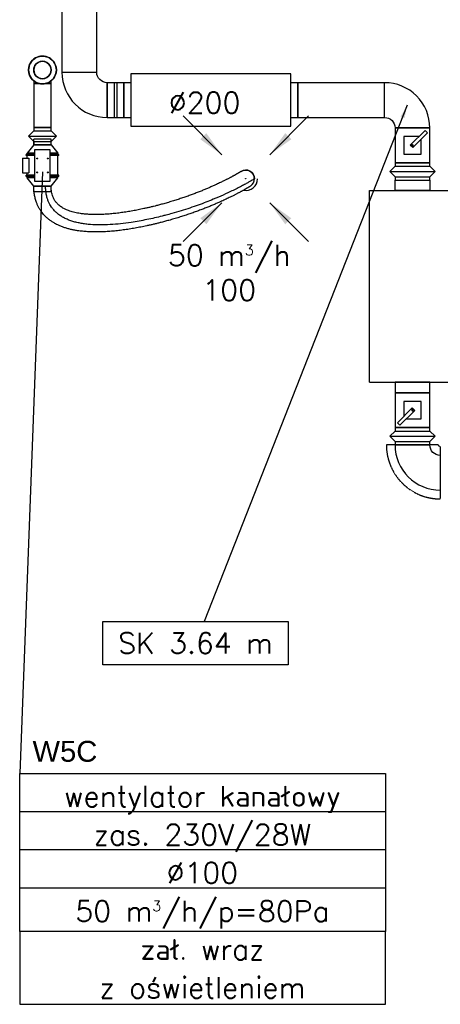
# Model space of a CAD drawing. Header units: millimetres. Extents: x 295542 to 440356, y 17772 to 133669.
# Tile 50 of 73: x 318439 to 320857, y 41625 to 47282. Entities that reach past the tile are written whole.
import ezdxf

# ---------------------------------------------------------------- set-up
doc = ezdxf.new("R2010")
doc.units = ezdxf.units.MM
doc.linetypes.add('Ciągłe', pattern=[0])
doc.linetypes.add('DASHED', pattern=[0.75, 0.5, -0.25])
for name, color, linetype in [('0_centrale', 130, 'Continuous'), ('0_opis_wentylacja', 110, 'Ciągłe'), ('FLUID-N5', 7, 'Continuous'), ('FLUID-N5-INS', 7, 'Continuous'), ('FLUID-W5', 7, 'Continuous'), ('FLUID-W5-120-DIM', 7, 'Continuous'), ('FLUID-W5-120-INF', 7, 'Continuous'), ('FLUID-W5C', 7, 'Continuous'), ('FLUID-W5C-120-ARRGR', 7, 'Continuous')]:
    doc.layers.add(name, color=color, linetype=linetype)
doc.styles.add('FDBES', font='simplex.shx')
doc.styles.get("Standard").update_dxf_attribs({"font": 'arial.ttf'})
doc.linetypes.add('ZIGZAG', pattern='A,0.0001,-0.2,[131,ltypeshp.shx,S=0.2,R=0,X=-0.2,Y=0],-0.4,[131,ltypeshp.shx,S=0.2,R=180,X=0.2,Y=0],-0.2', length=0.8001)
doc.dimstyles.new('FDBES', dxfattribs={"dimscale": 50, "dimtxt": 4, "dimasz": 2.5, "dimexe": 0.8, "dimexo": 2, "dimgap": 1, "dimtad": 1, "dimdsep": 46, "dimtxsty": 'FDBES', "dimcen": 2.5, "dimclrd": 4, "dimclre": 5, "dimadec": 0, "dimazin": 0, "dimtfac": 1, "dimtmove": 0, "dimatfit": 3, "dimfxl": 1, "dimarcsym": 0})

# ---------------------------------------------------------------- blocks, each defined once
blk = doc.blocks.new('*U308')
at = {"color": 0, "linetype": 'ByBlock', "lineweight": -2}
for p, q in [((65, 0, 50), (47.4, 0, 50)), ((47.4, 0, -50), (65, 0, -50))]:
    blk.add_line(p, q, dxfattribs=at)
at = {"color": 1, "linetype": 'Continuous', "lineweight": -2}
for p, q in [((65, 0, 50), (65, 0)), ((65, 0), (65, 0, -50))]:
    blk.add_line(p, q, dxfattribs=at)
at = {"color": 1, "linetype": 'Continuous', "lineweight": -2, "extrusion": (1.66533e-16, -1, -1.95983e-32)}
blk.add_ellipse((-15, 0), major_axis=(50, 0), ratio=1, start_param=0, end_param=3.141593, dxfattribs=at)
blk = doc.blocks.new('*U307')
at = {"color": 1, "linetype": 'Continuous', "lineweight": -2}
for p, q in [((-125, 0, -50), (-125, 0, 50)), ((125, 0, 50), (125, 0, -50))]:
    blk.add_line(p, q, dxfattribs=at)
at = {"color": 0, "linetype": 'ByBlock', "lineweight": -2}
for p, q in [((125, 0, -50), (-125, 0, -50)), ((-125, 0, 50), (125, 0, 50))]:
    blk.add_line(p, q, dxfattribs=at)
blk = doc.blocks.new('*U306')
at = {"color": 0, "linetype": 'ByBlock', "lineweight": -2}
for p, q in [((0, 80), (-30, 50)), ((30, 50), (0, 80)), ((-30, 50), (-50, 50)), ((-30, 0), (-30, 50)), ((30, 0), (30, 50)), ((50, 50), (30, 50)), ((50, 0), (50, 50)), ((-50, -50), (-30, -50)), ((-30, -50), (-30, 0)), ((-30, -50), (0, -80)), ((0, -80), (30, -50)), ((30, -50), (30, 0)), ((30, -50), (50, -50)), ((50, -50), (50, 0))]:
    blk.add_line(p, q, dxfattribs=at)
at = {"color": 1, "linetype": 'Continuous', "lineweight": -3}
for p, q in [((0, 0), (0, 80)), ((0, -80), (0, 0))]:
    blk.add_line(p, q, dxfattribs=at)
at = {"color": 1, "linetype": 'Continuous', "lineweight": -2}
for p, q in [((-50, 50), (-50, 0)), ((-50, 0), (-50, -50))]:
    blk.add_line(p, q, dxfattribs=at)
blk = doc.blocks.new('*U300')
at = {"layer": 'FLUID-W5C', "color": 1, "linetype": 'Continuous', "extrusion": (-1.22465e-16, 1, -6.12323e-17)}
for p, q in [((90.4, 0, -45), (-90.4, 0, -45)), ((-90.4, 0, 45), (90.4, 0, 45)), ((-42.7, 0, 88), (-56.8, 0, 88)), ((56.5, 0, -88), (-56.8, 0, -88)), ((-42.7, 0, 79.1), (42.3, 0, 79.1)), ((-42.7, 0, 115), (-42.7, 0, 79.1)), ((-42.7, 0, 115), (42.3, 0, 115)), ((42.3, 0, 115), (42.3, 0, 79.1)), ((56.5, 0, 88), (42.3, 0, 88)), ((56.5, 0, 45), (56.5, 0, 93.3)), ((56.5, 0, -93.3), (56.5, 0, -45)), ((63, 0, 93.3), (56.5, 0, 93.3)), ((63, 0, -93.3), (56.5, 0, -93.3)), ((63, 0, 45), (63, 0, 93.3)), ((63, 0, -93.3), (63, 0, -45)), ((70.4, 0, 88), (63, 0, 88)), ((70.4, 0, -88), (63, 0, -88)), ((70.4, 0, 45), (70.4, 0, 88)), ((70.4, 0, -88), (70.4, 0, -45)), ((118.4, 0, 50), (70.4, 0, 88)), ((118.4, 0, -50), (70.4, 0, -88)), ((90.4, 0, 45), (90.4, 0, -45)), ((118.4, 0, -50), (118.4, 0, 50)), ((151.6, 0, 50), (118.4, 0, 50)), ((151.6, 0, -50), (118.4, 0, -50)), ((151.6, 0, -50), (151.6, 0, 50)), ((-151.4, 0, -50), (-151.4, 0, 50)), ((-118.4, 0, 50), (-151.4, 0, 50)), ((-118.4, 0, -50), (-151.4, 0, -50)), ((-118.4, 0, -50), (-118.4, 0, 50)), ((-118.4, 0, -50), (-70.4, 0, -88)), ((-118.4, 0, 50), (-70.4, 0, 88)), ((-90.4, 0, -45), (-90.4, 0, 45)), ((-70.4, 0, 45), (-70.4, 0, 88)), ((-70.4, 0, -88), (-70.4, 0, -45)), ((-63.4, 0, 88), (-70.4, 0, 88)), ((-63.4, 0, -88), (-70.4, 0, -88)), ((-63.4, 0, 45), (-63.4, 0, 93.3)), ((-63.4, 0, -93.3), (-63.4, 0, -45)), ((-56.8, 0, 93.3), (-63.4, 0, 93.3)), ((-56.8, 0, -93.3), (-63.4, 0, -93.3)), ((-56.8, 0, 45), (-56.8, 0, 93.3)), ((-56.8, 0, -93.3), (-56.8, 0, -45))]:
    blk.add_line(p, q, dxfattribs=at)
for centre in [(-40, -30), (-40, 30), (40, 30), (40, -30)]:
    blk.add_circle(centre, 2.75, dxfattribs=at)
blk = doc.blocks.new('*U305')
at = {"color": 1, "linetype": 'Continuous', "lineweight": -2, "extrusion": (1, -1.9665e-28, 3.08269e-16)}
blk.add_ellipse((0, 0), major_axis=(0, 0, -80), ratio=1, start_param=0, end_param=3.141593, dxfattribs=at)
at = {"color": 1, "linetype": 'Continuous', "lineweight": -2, "extrusion": (-1, 1.26218e-31, -3.08269e-16)}
for major_axis in [(0, 0, 50), (0, 0, -50)]:
    blk.add_ellipse((0, 0), major_axis=major_axis, ratio=1, start_param=0, end_param=3.141593, dxfattribs=at)
at = {"color": 1, "linetype": 'Continuous', "lineweight": -2, "extrusion": (1, 1.96493e-28, 3.08269e-16)}
blk.add_ellipse((0, 0), major_axis=(0, 0, 80), ratio=1, start_param=0, end_param=3.141593, dxfattribs=at)
blk = doc.blocks.new('*U304')
at = {"color": 1, "linetype": 'Continuous', "lineweight": -3, "extrusion": (-1, 1.26218e-31, -3.08269e-16)}
for major_axis in [(0, 0, 50), (0, 0, -50)]:
    blk.add_ellipse((0, 0), major_axis=major_axis, ratio=1, start_param=0, end_param=3.141593, dxfattribs=at)
at = {"color": 1, "linetype": 'Continuous', "lineweight": -2, "extrusion": (1, -3.14704e-28, 3.08269e-16)}
blk.add_ellipse((0, 0), major_axis=(0, 0, -50), ratio=1, start_param=0, end_param=3.141593, dxfattribs=at)
at = {"color": 1, "linetype": 'Continuous', "lineweight": -3, "extrusion": (1, 4.5355e-63, -1.26218e-31)}
blk.add_ellipse((0, 0), major_axis=(0, 0, -50), ratio=1, dxfattribs=at)
blk.add_ellipse((0, 0), major_axis=(0, 0, -50), ratio=1, dxfattribs=at)
at = {"color": 1, "linetype": 'Continuous', "lineweight": -2, "extrusion": (1, 3.14451e-28, 3.08269e-16)}
blk.add_ellipse((0, 0), major_axis=(0, 0, 50), ratio=1, start_param=0, end_param=3.141593, dxfattribs=at)
blk = doc.blocks.new('*U303')
at = {"color": 1, "linetype": 'Continuous', "lineweight": -3, "extrusion": (-1, 7.88861e-32, -3.08269e-16)}
for major_axis in [(0, 0, 80), (0, 0, -80)]:
    blk.add_ellipse((0, 0), major_axis=major_axis, ratio=1, start_param=0, end_param=3.141593, dxfattribs=at)
at = {"color": 1, "linetype": 'Continuous', "lineweight": -2, "extrusion": (1, -1.9665e-28, 3.08269e-16)}
blk.add_ellipse((0, 0), major_axis=(0, 0, -80), ratio=1, start_param=0, end_param=3.141593, dxfattribs=at)
at = {"color": 1, "linetype": 'Continuous', "lineweight": -3, "extrusion": (1, -3.9443e-32, -7.88861e-32)}
blk.add_ellipse((0, 0), major_axis=(0, 0, -80), ratio=1, dxfattribs=at)
blk.add_ellipse((0, 0), major_axis=(0, 0, -80), ratio=1, dxfattribs=at)
at = {"color": 1, "linetype": 'Continuous', "lineweight": -2, "extrusion": (1, 1.96493e-28, 3.08269e-16)}
blk.add_ellipse((0, 0), major_axis=(0, 0, 80), ratio=1, start_param=0, end_param=3.141593, dxfattribs=at)
blk = doc.blocks.new('*U302')
at = {"color": 0, "linetype": 'ByBlock', "lineweight": -2, "extrusion": (-4.97571e-20, 2.43194e-19, -1)}
blk.add_ellipse((0, 0), major_axis=(13.5, -66.1), ratio=1, start_param=0, end_param=1.77261, dxfattribs=at)
at = {"color": 1, "linetype": 'Continuous', "lineweight": -2}
for major_axis, end_param in [((27.3, 41.9), 2.148781), ((1, 0), 2.148751), ((1, 0), 0.992885)]:
    blk.add_ellipse((0, 0), major_axis=major_axis, ratio=1, start_param=0, end_param=end_param, dxfattribs=at)
at = {"color": 1, "linetype": 'Continuous', "lineweight": -2, "extrusion": (4.72989e-20, 7.25282e-20, -1)}
blk.add_ellipse((0, 0), major_axis=(-27.3, -41.9), ratio=1, start_param=0, end_param=0.992915, dxfattribs=at)
at = {"color": 0, "linetype": 'ByBlock', "lineweight": -2}
for start_param, end_param in [(0, 2.841611), (0, 2.841611), (0, 2.841611), (2.841611, 4.614221), (2.841611, 4.614221)]:
    blk.add_ellipse((0, 0), major_axis=(1, 0), ratio=1, start_param=start_param, end_param=end_param, dxfattribs=at)
blk = doc.blocks.new('*U349')
at = {"color": 160, "linetype": 'Continuous', "lineweight": -2}
for p, q in [((-100, 100), (-100, 0)), ((100, 0), (100, 100)), ((-100, 0), (-100, -100)), ((100, -100), (100, 0))]:
    blk.add_line(p, q, dxfattribs=at)
at = {"color": 0, "linetype": 'ByBlock', "lineweight": -2}
for p, q in [((100, 100), (-100, 100)), ((50, 50), (-50, 50)), ((-50, 50), (-50, -50)), ((-12.7, -1.4), (1.4, 12.7)), ((1.4, 12.7), (86.3, -72.1)), ((50, -35.9), (50, 50)), ((-50, -50), (35.9, -50)), ((72.1, -86.3), (-12.7, -1.4)), ((-100, -100), (100, -100)), ((86.3, -72.1), (72.1, -86.3))]:
    blk.add_line(p, q, dxfattribs=at)
for major_axis in [(4, 0), (4, 0), (-4, 0), (-4, 0)]:
    blk.add_ellipse((0, 0), major_axis=major_axis, ratio=1, start_param=0, end_param=3.141593, dxfattribs=at)
blk = doc.blocks.new('*U348')
at = {"color": 0, "linetype": 'ByBlock', "lineweight": -2}
for p, q in [((-30, 100), (0, 130)), ((0, 130), (30, 100)), ((-50, 100), (-30, 100)), ((-30, 100), (-30, 0)), ((30, 100), (30, 0)), ((30, 100), (50, 100)), ((50, 100), (50, 0)), ((-30, 0), (-30, -100)), ((30, 0), (30, -100)), ((50, 0), (50, -100)), ((-30, -100), (-50, -100)), ((0, -130), (-30, -100)), ((30, -100), (0, -130)), ((50, -100), (30, -100))]:
    blk.add_line(p, q, dxfattribs=at)
at = {"color": 5, "linetype": 'Continuous', "lineweight": -3}
for p, q in [((0, 130), (0, 0)), ((0, 0), (0, -130))]:
    blk.add_line(p, q, dxfattribs=at)
at = {"color": 160, "linetype": 'Continuous', "lineweight": -2}
for p, q in [((-50, 0), (-50, 100)), ((-50, -100), (-50, 0))]:
    blk.add_line(p, q, dxfattribs=at)
blk = doc.blocks.new('*U427')
at = {"color": 160, "linetype": 'Continuous', "lineweight": -2}
for p, q in [((130, -70), (130, 130)), ((70, -130), (-130, -130))]:
    blk.add_line(p, q, dxfattribs=at)
at = {"color": 0, "linetype": 'ByBlock', "lineweight": -2, "extrusion": (-2.44929e-16, 1.54888e-25, -1)}
blk.add_ellipse((130, -130), major_axis=(-260, 0), ratio=1, start_param=0, end_param=1.570796, dxfattribs=at)
at = {"color": 0, "linetype": 'ByBlock', "lineweight": -2}
blk.add_ellipse((130, -130), major_axis=(0, 60), ratio=1, start_param=0, end_param=1.570796, dxfattribs=at)
at = {"layer": 'FLUID-N5-INS', "color": 3, "linetype": 'DASHED', "lineweight": -3}
for p, q in [((130, 130), (130, 180)), ((130, -120), (130, -70)), ((-130, -130), (-180, -130)), ((120, -130), (70, -130))]:
    blk.add_line(p, q, dxfattribs=at)
at = {"layer": 'FLUID-N5-INS', "color": 3, "linetype": 'DASHED', "lineweight": -3, "extrusion": (-2.44929e-16, 4.69956e-26, -1)}
blk.add_ellipse((130, -130), major_axis=(-310, 0), ratio=1, start_param=0, end_param=1.570796, dxfattribs=at)
at = {"layer": 'FLUID-N5-INS', "color": 3, "linetype": 'DASHED', "lineweight": -3}
blk.add_ellipse((130, -130), major_axis=(0, 10), ratio=1, start_param=0, end_param=1.570794, dxfattribs=at)
blk = doc.blocks.new('*U495')
at = {"color": 0, "linetype": 'ByBlock', "lineweight": -2}
for p, q in [((-30, 100), (0, 130)), ((0, 130), (30, 100)), ((-50, 100), (-30, 100)), ((-30, 100), (-30, 0)), ((30, 100), (30, 0)), ((30, 100), (50, 100)), ((50, 100), (50, 0)), ((-30, 0), (-30, -100)), ((30, 0), (30, -100)), ((50, 0), (50, -100)), ((-30, -100), (-50, -100)), ((0, -130), (-30, -100)), ((30, -100), (0, -130)), ((50, -100), (30, -100))]:
    blk.add_line(p, q, dxfattribs=at)
at = {"color": 1, "linetype": 'Continuous', "lineweight": -3}
for p, q in [((0, 130), (0, 0)), ((0, 0), (0, -130))]:
    blk.add_line(p, q, dxfattribs=at)
at = {"color": 1, "linetype": 'Continuous', "lineweight": -2}
for p, q in [((-50, 0), (-50, 100)), ((-50, -100), (-50, 0))]:
    blk.add_line(p, q, dxfattribs=at)
blk = doc.blocks.new('*U494')
at = {"color": 1, "linetype": 'Continuous', "lineweight": -2}
for p, q in [((130, -70), (130, 130)), ((70, -130), (-130, -130))]:
    blk.add_line(p, q, dxfattribs=at)
at = {"color": 0, "linetype": 'ByBlock', "lineweight": -2, "extrusion": (-1.22465e-16, -1.29545e-22, -1)}
blk.add_ellipse((130, -130), major_axis=(-260, 0), ratio=1, start_param=0, end_param=1.570797, dxfattribs=at)
at = {"color": 0, "linetype": 'ByBlock', "lineweight": -2}
blk.add_ellipse((130, -130), major_axis=(0, 60), ratio=1, start_param=0, end_param=1.570801, dxfattribs=at)
blk = doc.blocks.new('*U493')
at = {"color": 1, "linetype": 'Continuous', "lineweight": -2}
for p, q in [((-250, 0), (-250, 100)), ((250, 100), (250, 0)), ((-250, -100), (-250, 0)), ((250, 0), (250, -100))]:
    blk.add_line(p, q, dxfattribs=at)
at = {"color": 0, "linetype": 'ByBlock', "lineweight": -2}
for p, q in [((-250, 100), (250, 100)), ((250, -100), (-250, -100))]:
    blk.add_line(p, q, dxfattribs=at)
blk = doc.blocks.new('*U492')
at = {"color": 0, "linetype": 'ByBlock', "lineweight": -2}
for p, q in [((-460, 0), (-460, 150)), ((-460, 150), (460, 150)), ((460, 150), (460, 100)), ((-500, 100), (-460, 100)), ((460, 100), (460, 0)), ((460, 100), (500, 100)), ((-460, -150), (-460, 0)), ((460, 0), (460, -100)), ((-460, -100), (-500, -100)), ((460, -100), (460, -150)), ((500, -100), (460, -100)), ((460, -150), (-460, -150))]:
    blk.add_line(p, q, dxfattribs=at)
at = {"color": 1, "linetype": 'Continuous', "lineweight": -2}
for p, q in [((-500, 0), (-500, 100)), ((500, 100), (500, 0)), ((-500, -100), (-500, 0)), ((500, 0), (500, -100))]:
    blk.add_line(p, q, dxfattribs=at)
blk = doc.blocks.new('*U491')
at = {"color": 1, "linetype": 'Continuous', "lineweight": -2}
for p, q in [((130, 130), (130, -70)), ((-130, -130), (70, -130))]:
    blk.add_line(p, q, dxfattribs=at)
at = {"color": 0, "linetype": 'ByBlock', "lineweight": -2}
blk.add_ellipse((130, -130), major_axis=(0, 260), ratio=1, start_param=0, end_param=1.570795, dxfattribs=at)
at = {"color": 0, "linetype": 'ByBlock', "lineweight": -2, "extrusion": (-1.22465e-16, 1.89215e-23, -1)}
blk.add_ellipse((130, -130), major_axis=(-60, 0), ratio=1, start_param=0, end_param=1.570792, dxfattribs=at)
blk = doc.blocks.new('*U490')
at = {"color": 1, "linetype": 'Continuous', "lineweight": -2}
for p, q in [((-47.5, 0), (-47.5, 100)), ((47.5, 100), (47.5, 0)), ((-47.5, -100), (-47.5, 0)), ((47.5, 0), (47.5, -100))]:
    blk.add_line(p, q, dxfattribs=at)
at = {"color": 0, "linetype": 'ByBlock', "lineweight": -2}
for p, q in [((-47.5, 100), (47.5, 100)), ((47.5, -100), (-47.5, -100))]:
    blk.add_line(p, q, dxfattribs=at)
at = {"color": 1, "linetype": 'Continuous', "lineweight": -3}
for p, q in [((-7.5, 100), (-7.5, -100)), ((7.5, 100), (7.5, -100))]:
    blk.add_line(p, q, dxfattribs=at)
blk = doc.blocks.new('*U489')
at = {"color": 1, "linetype": 'Continuous', "lineweight": -2}
for p, q in [((-300, 100), (-300, 0)), ((300, 0), (300, 100)), ((-300, 0), (-300, -100)), ((300, -100), (300, 0))]:
    blk.add_line(p, q, dxfattribs=at)
at = {"color": 0, "linetype": 'ByBlock', "lineweight": -2}
for p, q in [((300, 100), (-300, 100)), ((-300, -100), (300, -100))]:
    blk.add_line(p, q, dxfattribs=at)
blk = doc.blocks.new('*U301')
at = {"color": 1, "linetype": 'Continuous', "lineweight": -2}
for p, q in [((-50, 0), (-17.9, 0)), ((-17.9, 0), (17.9, 0)), ((17.9, 0), (50, 0))]:
    blk.add_line(p, q, dxfattribs=at)
for major_axis, end_param in [((50, 0), 2.148751), ((27.3, -41.9), 0.992915)]:
    blk.add_ellipse((1168.9, 42.1), major_axis=major_axis, ratio=1, start_param=0, end_param=end_param, dxfattribs=at)
at = {"color": 1, "linetype": 'ZIGZAG', "lineweight": -2, "ltscale": 50}
for points, knots in [([(1141.6, 84), (1141.6, 84), (1141.5, 83.9), (1140.7, 83.4), (1139.4, 82.6), (1137.7, 81.6), (1135.5, 80.2), (1132.7, 78.5), (1129.6, 76.6), (1126.4, 74.7), (1123.1, 72.8), (1119.7, 70.8), (1116, 68.7), (1112.1, 66.4), (1107.8, 64), (1103.3, 61.5), (1098.5, 58.8), (1093.5, 56), (1088.1, 53.1), (1082.5, 50.1), (1076.7, 47), (1070.6, 43.8), (1064.2, 40.5), (1057.5, 37.1), (1050.4, 33.5), (1042.6, 29.6), (1033.8, 25.2), (1023.6, 20.3), (1012.4, 15), (1000.2, 9.3), (988.4, 3.9), (977.5, -1), (967.8, -5.3), (958.1, -9.5), (948.2, -13.7), (938.1, -18), (927.8, -22.3), (917.2, -26.6), (906.4, -31), (895.3, -35.3), (884.1, -39.7), (872.6, -44.1), (860.9, -48.4), (848.9, -52.8), (836.7, -57.2), (824.4, -61.5), (811.8, -65.9), (798.9, -70.2), (785.9, -74.5), (772.7, -78.8), (759.2, -83), (745.6, -87.3), (731.7, -91.4), (717.5, -95.6), (703.9, -99.5), (691.1, -103), (679.2, -106.3), (667.4, -109.4), (654.1, -112.9), (638.4, -116.8), (620.6, -121.2), (601.7, -125.6), (583.7, -129.6), (566.6, -133.2), (550.6, -136.5), (534.7, -139.6), (518.7, -142.6), (502.7, -145.4), (486.6, -148), (470.6, -150.5), (454.6, -152.8), (438.6, -154.9), (422.7, -156.8), (406.9, -158.5), (391.1, -160), (375.6, -161.3), (360.1, -162.3), (344.6, -163.1), (331, -163.5), (318.3, -163.8), (306.3, -163.9), (293.1, -163.7), (279.9, -163.4), (267, -162.7), (254.4, -161.9), (242, -160.8), (229.9, -159.4), (216.6, -157.6), (202, -155.2), (186.3, -151.9), (171.3, -148), (157.3, -143.7), (144, -138.8), (132.6, -133.9), (122.2, -128.7), (112.8, -123.2), (103.4, -116.9), (94.8, -110.1), (87.6, -103.5), (81.8, -97.3), (76.7, -91.2), (71.8, -84.3), (67.2, -76.6), (63, -68.4), (59, -58.5), (55.3, -46.6), (52.3, -32.4), (50.3, -16.7), (50.1, -5.7), (50, 0)], [0, 0, 0, 0, 1.88684, 3.747866, 5.585759, 7.403177, 9.202775, 10.987163, 12.804237, 14.335855, 15.694961, 17.05049, 18.403535, 19.755195, 21.106535, 22.458404, 23.811878, 25.167886, 26.527334, 27.89108, 29.259946, 30.634742, 32.016207, 33.405049, 34.801961, 36.313992, 37.997925, 39.83011, 41.909579, 43.97507, 46.149087, 47.816884, 49.322858, 50.843472, 52.377755, 53.926013, 55.488511, 57.065514, 58.657251, 60.263934, 61.885779, 63.522962, 65.175658, 66.844045, 68.528268, 70.228446, 71.94473, 73.67724, 75.426095, 77.191392, 78.973253, 80.771751, 82.587006, 84.419082, 86.320234, 87.867924, 89.370512, 90.884682, 92.409866, 94.473206, 96.839209, 99.184737, 101.598457, 103.617117, 105.597416, 107.58113, 109.566091, 111.54996, 113.530621, 115.506025, 117.474064, 119.432674, 121.379801, 123.313372, 125.231353, 127.13172, 129.01242, 130.871504, 132.780555, 133.966217, 135.52902, 137.164845, 138.765382, 140.338778, 141.883539, 143.398298, 144.881751, 146.331029, 148.318461, 150.31673, 152.197321, 153.997901, 155.717266, 157.380348, 158.555825, 159.980481, 161.357967, 162.666532, 163.930019, 164.808085, 165.662337, 166.652314, 167.638193, 168.626008, 169.629428, 170.997368, 172.457463, 174.03329, 175.751894, 175.751894, 175.751894, 175.751894]), ([(1196.2, 0.2), (1196.1, 0.1), (1195.8, 0), (1194.9, -0.6), (1193.4, -1.6), (1191.5, -2.8), (1189, -4.3), (1186.1, -6.1), (1182.7, -8.2), (1179.1, -10.3), (1175.4, -12.5), (1171.8, -14.6), (1167.9, -16.9), (1163.7, -19.3), (1159.2, -21.8), (1154.5, -24.5), (1149.5, -27.3), (1144.2, -30.2), (1138.6, -33.3), (1132.8, -36.4), (1126.7, -39.7), (1120.3, -43), (1113.7, -46.5), (1106.7, -50.1), (1099.6, -53.7), (1091.7, -57.7), (1083.1, -61.9), (1073.1, -66.9), (1061.9, -72.2), (1049.6, -78), (1036.8, -84), (1024.8, -89.4), (1013.8, -94.3), (1003.8, -98.7), (993.6, -103.1), (983.2, -107.5), (972.5, -112), (961.6, -116.5), (950.4, -121), (939, -125.6), (927.4, -130.1), (915.6, -134.7), (903.5, -139.3), (891.2, -143.8), (878.6, -148.4), (865.8, -153), (852.9, -157.5), (839.6, -162), (826.2, -166.5), (812.5, -171), (798.7, -175.5), (784.6, -179.9), (770.3, -184.3), (755.8, -188.6), (741, -192.9), (727.1, -196.8), (714, -200.4), (701.8, -203.7), (689.4, -207), (674.8, -210.8), (657.9, -215), (638.7, -219.6), (619.2, -224.1), (600.6, -228.2), (582.9, -232), (566.3, -235.3), (549.5, -238.6), (532.6, -241.7), (515.7, -244.6), (498.8, -247.4), (481.7, -249.9), (464.7, -252.4), (447.7, -254.6), (430.7, -256.6), (413.7, -258.3), (396.7, -259.9), (379.9, -261.2), (363, -262.3), (346.3, -263.1), (331.7, -263.6), (317.5, -263.8), (304, -263.9), (289, -263.7), (274, -263.2), (259.3, -262.5), (244.7, -261.4), (230.2, -260.1), (215.9, -258.5), (199.6, -256.2), (181.4, -253.1), (161.5, -248.8), (142.2, -243.8), (123.5, -237.9), (105.3, -231.1), (89.1, -224), (73.5, -216.1), (58.7, -207.5), (43.4, -197.1), (28.9, -185.5), (16.5, -173.9), (6, -162.7), (-3.2, -151.4), (-12.2, -138.7), (-20.7, -124.5), (-28.2, -109.5), (-35.4, -92), (-41.7, -71.8), (-46.5, -48.8), (-49.5, -24.7), (-49.8, -8.3), (-50, 0)], [0, 0, 0, 0, 1.889144, 3.753162, 5.594771, 7.416671, 9.221558, 11.012067, 12.790816, 14.560361, 15.92562, 17.287961, 18.648495, 20.008278, 21.368362, 22.729741, 24.093395, 25.460253, 26.831207, 28.207139, 29.588865, 30.977145, 32.372761, 33.77641, 35.188771, 36.610467, 38.287031, 39.978123, 42.043061, 44.131848, 46.245752, 48.38591, 49.914986, 51.458033, 53.015375, 54.587282, 56.174035, 57.775876, 59.393055, 61.025761, 62.674215, 64.338603, 66.019075, 67.715797, 69.428943, 71.158618, 72.904969, 74.668098, 76.448145, 78.245176, 80.059319, 81.890665, 83.739292, 85.60528, 87.488742, 89.38972, 90.923225, 92.468041, 94.024214, 95.591763, 97.964124, 100.359483, 102.774513, 105.205887, 107.242207, 109.285713, 111.334548, 113.386842, 115.440784, 117.494562, 119.546385, 121.594502, 123.637215, 125.672805, 127.699659, 129.716168, 131.720767, 133.711962, 135.688334, 137.648511, 138.887705, 140.665643, 142.427206, 144.171591, 145.898028, 147.605871, 149.294584, 150.963692, 152.612899, 154.99161, 157.327066, 159.583078, 161.799106, 163.977249, 166.12039, 167.704923, 169.730443, 171.733815, 173.719862, 175.693393, 177.125421, 178.555551, 180.25744, 181.963283, 183.677136, 185.403556, 187.714366, 190.070409, 192.487945, 194.984926, 194.984926, 194.984926, 194.984926]), ([(1218.9, 42.1), (1218.9, 42.1), (1218.5, 41.9), (1216.4, 40.5), (1211.1, 37.2), (1200.5, 30.8), (1185.9, 22.3), (1167.4, 11.9), (1145.1, -0.1), (1119.2, -13.5), (1084.9, -30.5), (1040.2, -51.3), (989.2, -73.2), (926.2, -98.3), (849, -126.3), (769.2, -150.9), (714, -165.9), (695.2, -170.7), (659.6, -179.7), (600.8, -193.2), (520, -207.9), (449.2, -217.2), (389.3, -222.3), (331, -224), (284.5, -222.2), (248.9, -218.6), (223.1, -214.7), (198.3, -209.7), (174.6, -203.3), (152.1, -195.6), (130.9, -186.4), (117.7, -179.3), (105, -171.6), (98.9, -167.5), (87.3, -158.7), (78.9, -151.8), (68.7, -141.5), (64, -136.1), (59.3, -130.6), (54.9, -124.9), (49.7, -117.4), (44.8, -109.6), (39.4, -99.9), (33.1, -86.1), (27.9, -71.5), (24.3, -57.9), (21.3, -43.9), (19.3, -29.2), (18.1, -13.8), (17.9, -4.6), (17.9, 0)], [0, 0, 0, 0, 26.850402, 53.700804, 107.401607, 161.102411, 214.803214, 268.504018, 322.204821, 375.905625, 429.606428, 510.157634, 590.708839, 644.409643, 751.81125, 859.212857, 892.775859, 912.913661, 912.913661, 993.464866, 1074.016071, 1127.716875, 1181.417678, 1235.118482, 1288.819285, 1315.669687, 1342.520089, 1369.370491, 1396.220893, 1423.071294, 1449.921696, 1476.772098, 1476.772098, 1503.6225, 1503.6225, 1530.472902, 1543.898102, 1557.323303, 1557.323303, 1570.748504, 1584.173705, 1590.886306, 1604.311506, 1624.449308, 1644.587109, 1658.01231, 1671.437511, 1691.575312, 1705.000513, 1718.425714, 1718.425714, 1718.425714, 1718.425714])]:
    blk.add_open_spline(points, degree=3, knots=knots, dxfattribs=at)
blk = doc.blocks.new('*U533')
at = {"color": 1, "linetype": 'Continuous', "lineweight": -2}
for p, q in [((-100, 100), (-100, 0)), ((100, 0), (100, 100)), ((-100, 0), (-100, -100)), ((100, -100), (100, 0))]:
    blk.add_line(p, q, dxfattribs=at)
at = {"color": 0, "linetype": 'ByBlock', "lineweight": -2}
for p, q in [((100, 100), (-100, 100)), ((50, 50), (-50, 50)), ((-50, 50), (-50, -50)), ((-12.7, -1.4), (1.4, 12.7)), ((1.4, 12.7), (86.3, -72.1)), ((50, -35.9), (50, 50)), ((-50, -50), (35.9, -50)), ((72.1, -86.3), (-12.7, -1.4)), ((-100, -100), (100, -100)), ((86.3, -72.1), (72.1, -86.3))]:
    blk.add_line(p, q, dxfattribs=at)
for major_axis in [(4, 0), (4, 0), (-4, 0), (-4, 0)]:
    blk.add_ellipse((0, 0), major_axis=major_axis, ratio=1, start_param=0, end_param=3.141593, dxfattribs=at)
blk = doc.blocks.new('*U309')
at = {"color": 1}
blk.add_leader([(0, 0), (22.27, 22.27)], dimstyle='FDBES', override={"dimscale": 6, "dimclrd": 1}, dxfattribs=at)
blk.add_leader([(0, 0), (22.27, 22.27)], dimstyle='FDBES', override={"dimscale": 6, "dimclrd": 1}, dxfattribs=at)
blk = doc.blocks.new('*U310')
at = {"color": 1}
blk.add_leader([(0, 0), (-22.27, 22.27)], dimstyle='FDBES', override={"dimscale": 6, "dimclrd": 1}, dxfattribs=at)
blk.add_leader([(0, 0), (-22.27, 22.27)], dimstyle='FDBES', override={"dimscale": 6, "dimclrd": 1}, dxfattribs=at)
blk = doc.blocks.new('*U311')
at = {"color": 1}
blk.add_leader([(0, 0), (22.27, -22.27)], dimstyle='FDBES', override={"dimscale": 6, "dimclrd": 1}, dxfattribs=at)
blk.add_leader([(0, 0), (22.27, -22.27)], dimstyle='FDBES', override={"dimscale": 6, "dimclrd": 1}, dxfattribs=at)
blk = doc.blocks.new('*U312')
at = {"color": 1}
blk.add_leader([(0, 0), (-22.27, -22.27)], dimstyle='FDBES', override={"dimscale": 6, "dimclrd": 1}, dxfattribs=at)
blk.add_leader([(0, 0), (-22.27, -22.27)], dimstyle='FDBES', override={"dimscale": 6, "dimclrd": 1}, dxfattribs=at)
blk = doc.blocks.new('*U476')
at = {"color": 5, "lineweight": -2}
blk.add_lwpolyline([(-174.98, -296.62), (-68.46, -296.62), (-68.46, -321.42), (-174.98, -321.42)], close=True, dxfattribs=at)
blk.add_lwpolyline([(-174.98, -296.62), (-68.46, -296.62), (-68.46, -321.42), (-174.98, -321.42)], close=True, dxfattribs=at)
blk.add_lwpolyline([(-174.98, -296.62), (-68.46, -296.62), (-68.46, -321.42), (-174.98, -321.42)], close=True, dxfattribs=at)
blk.add_lwpolyline([(-174.98, -296.62), (-68.46, -296.62), (-68.46, -321.42), (-174.98, -321.42)], close=True, dxfattribs=at)
blk.add_lwpolyline([(-174.98, -296.62), (-68.46, -296.62), (-68.46, -321.42), (-174.98, -321.42)], close=True, dxfattribs=at)
at = {"color": 3, "insert": (-121.72, -309.02), "char_height": 12, "attachment_point": 5, "line_spacing_factor": 1.1, "style": 'FDBES'}
blk.add_mtext('SK 3.64 m', dxfattribs=at)
blk.add_mtext('SK 3.64 m', dxfattribs=at)
blk.add_mtext('SK 3.64 m', dxfattribs=at)
blk.add_mtext('SK 3.64 m', dxfattribs=at)
blk.add_mtext('SK 3.64 m', dxfattribs=at)
at = {"color": 5}
blk.add_leader([(0, 0), (-116.84, -296.62)], dimstyle='FDBES', override={"dimscale": 3, "dimclrd": 5}, dxfattribs=at)
blk.add_leader([(0, 0), (-116.84, -296.62)], dimstyle='FDBES', override={"dimscale": 3, "dimclrd": 5}, dxfattribs=at)
blk.add_leader([(0, 0), (-116.84, -296.62)], dimstyle='FDBES', override={"dimscale": 3, "dimclrd": 5}, dxfattribs=at)
blk.add_leader([(0, 0), (-116.84, -296.62)], dimstyle='FDBES', override={"dimscale": 3, "dimclrd": 5}, dxfattribs=at)
blk.add_leader([(0, 0), (-116.84, -296.62)], dimstyle='FDBES', override={"dimscale": 3, "dimclrd": 5}, dxfattribs=at)

msp = doc.modelspace()

# ---------------------------------------------------------------- linework, layer by layer
at = {"layer": '0_centrale'}
for p, q in [((320449.695, 45200.168), (320449.695, 46300.168)), ((320449.695, 46300.168), (321249.695, 46300.168)), ((320449.695, 45200.168), (321249.695, 45200.168))]:
    msp.add_line(p, q, dxfattribs=at)
for points in [[(320597.195, 46300.168), (320597.195, 46360.167), (320797.194, 46360.167), (320797.194, 46300.168)], [(320597.195, 45198.767), (320597.195, 45138.768), (320797.194, 45138.768), (320797.194, 45198.767)]]:
    msp.add_lwpolyline(points, close=True, dxfattribs=at)
at = {"layer": '0_opis_wentylacja'}
for p, q in [((318570.022, 46407.477, 3812.756), (318439.04, 42951.631)), ((320541.326, 42731.631), (318439.04, 42731.631)), ((320541.326, 42731.631), (318439.04, 42731.631)), ((320541.326, 42731.631), (318439.04, 42731.631)), ((320541.326, 42731.631), (318439.04, 42731.631)), ((320541.326, 42511.631), (318439.04, 42511.631)), ((320541.326, 42511.631), (318439.04, 42511.631)), ((320541.326, 42511.631), (318439.04, 42511.631)), ((320541.326, 42511.631), (318439.04, 42511.631)), ((320541.326, 42291.631), (318439.04, 42291.631)), ((320541.326, 42291.631), (318439.04, 42291.631)), ((320541.326, 42291.631), (318439.04, 42291.631)), ((320541.326, 42291.631), (318439.04, 42291.631)), ((318439.04, 42043.631), (318439.04, 41625)), ((320541.326, 41625), (320541.326, 42043.631)), ((318439.04, 41625), (320541.326, 41625))]:
    msp.add_line(p, q, dxfattribs=at)
msp.add_lwpolyline([(318439.04, 42951.631), (320541.326, 42951.631), (320541.326, 42043.631), (318439.04, 42043.631)], close=True, dxfattribs=at)
msp.add_lwpolyline([(318439.04, 42951.631), (320541.326, 42951.631), (320541.326, 42043.631), (318439.04, 42043.631)], close=True, dxfattribs=at)
msp.add_lwpolyline([(318439.04, 42951.631), (320541.326, 42951.631), (320541.326, 42043.631), (318439.04, 42043.631)], close=True, dxfattribs=at)

# ---------------------------------------------------------------- block references
at = {"layer": 'FLUID-N5', "color": 160, "linetype": 'Continuous', "rotation": 270}
msp.add_blockref('*U349', (320697.195, 45038.768, 3740.527), dxfattribs=at)
at = {"layer": 'FLUID-N5', "color": 160, "linetype": 'Continuous', "extrusion": (-3.08149e-32, -1.22465e-16, -1), "rotation": 270}
msp.add_blockref('*U348', (-320697.195, 44888.768, -3740.527), dxfattribs=at)
at = {"layer": 'FLUID-N5', "color": 160, "linetype": 'Continuous', "extrusion": (-2.44929e-16, 1.83697e-16, -1), "rotation": 180}
msp.add_blockref('*U427', (-320727.195, 44708.768, -3740.763), dxfattribs=at)
at = {"layer": 'FLUID-W5', "color": 1, "linetype": 'Continuous'}
for name, p, rotation in [('*U489', (318782.195, 47280.167, 3740), 90), ('*U491', (318812.195, 46850.167, 3740), 90), ('*U533', (320697.195, 46560.167, 3740), 90.00000000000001)]:
    msp.add_blockref(name, p, dxfattribs=dict(at, rotation=rotation))
at = {"layer": 'FLUID-W5', "color": 1, "linetype": 'Continuous', "extrusion": (-1.22465e-16, -3.42114e-48, -1), "rotation": 360}
for name, p in [('*U492', (-319537.195, 46820.167, -3740)), ('*U490', (-318989.695, 46820.167, -3740)), ('*U493', (-320287.195, 46820.167, -3740))]:
    msp.add_blockref(name, p, dxfattribs=at)
at = {"layer": 'FLUID-W5', "color": 1, "linetype": 'Continuous', "extrusion": (1.22465e-16, -1.83697e-16, -1), "rotation": 360}
msp.add_blockref('*U494', (-320667.195, 46790.167, -3740), dxfattribs=at)
at = {"layer": 'FLUID-W5', "color": 1, "linetype": 'Continuous', "extrusion": (-3.08149e-32, -1.22465e-16, -1), "rotation": 270}
msp.add_blockref('*U495', (-320697.195, 46410.167, -3740), dxfattribs=at)
at = {"layer": 'FLUID-W5-120-INF', "linetype": 'ByBlock', "xscale": 10, "yscale": 10, "zscale": 10}
msp.add_blockref('*U476', (320667.195, 46790.167, 3740), dxfattribs=at)
at = {"layer": 'FLUID-W5C', "color": 1, "linetype": 'Continuous', "extrusion": (-1, 0, 3.08269e-16), "rotation": 89.99999999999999}
for name, p in [('*U305', (-46993.227, 4043.756, -318570)), ('*U303', (-46993.227, 4147.256, -318570)), ('*U304', (-46993.227, 3940.256, -318570))]:
    msp.add_blockref(name, p, dxfattribs=at)
at = {"layer": 'FLUID-W5C', "color": 1, "linetype": 'Continuous', "extrusion": (1, -1.66533e-16, 1.21942e-16), "rotation": 180}
msp.add_blockref('*U308', (46978.227, 3827.756, 318570), dxfattribs=at)
at = {"layer": 'FLUID-W5C', "color": 1, "linetype": 'Continuous', "extrusion": (-1, 1.66533e-16, -4.67152e-16), "rotation": 360}
msp.add_blockref('*U307', (-46788.227, 3812.756, -318570), dxfattribs=at)
at = {"layer": 'FLUID-W5C', "color": 1, "linetype": 'Continuous'}
for name, p, rotation in [('*U306', (318570, 46613.227, 3812.756), 270), ('*U301', (318570, 46326.227, 3812.756), 360)]:
    msp.add_blockref(name, p, dxfattribs=dict(at, rotation=rotation))
at = {"layer": 'FLUID-W5C', "color": 1, "linetype": 'Continuous', "extrusion": (-1, 1.66533e-16, 6.19385e-17), "rotation": 360}
msp.add_blockref('*U300', (-46444.727, 3812.756, -318570), dxfattribs=at)
at = {"layer": 'FLUID-W5C', "color": 1, "linetype": 'Continuous', "extrusion": (1.75082e-19, 2.17553e-19, -1), "rotation": 360}
msp.add_blockref('*U302', (-319738.878, 46368.335, -2650), dxfattribs=at)
at = {"layer": 'FLUID-W5C-120-ARRGR', "xscale": 10, "yscale": 10, "zscale": 10, "rotation": 360}
for name, p in [('*U310', (319600.668, 46506.545, 2630)), ('*U309', (319877.089, 46506.545, 2630)), ('*U312', (319600.668, 46230.124, 2630)), ('*U311', (319877.089, 46230.124, 2630))]:
    msp.add_blockref(name, p, dxfattribs=at)

# ---------------------------------------------------------------- texts
at = {"layer": '0_opis_wentylacja', "insert": (318512.903, 43016.938), "char_height": 120, "width": 1871.89986, "attachment_point": 7}
msp.add_mtext('W5C', dxfattribs=at)
at = {"layer": '0_opis_wentylacja', "insert": (319489.494, 42270.196), "char_height": 120, "attachment_point": 5, "line_spacing_factor": 1.1, "style": 'FDBES'}
msp.add_mtext('wentylator kanałowy\\Pzas. 230V/28W\\P%%c100\\P50 m{\\H0.5x;\\A2;3}/h/p=80Pa\\Pzał. wraz \\Pz oświetleniem', dxfattribs=at)
at = {"layer": 'FLUID-W5-120-DIM', "color": 3, "insert": (319502.195, 46805.167, 3740), "char_height": 120, "attachment_point": 5, "style": 'FDBES'}
msp.add_mtext('∅200\\P', dxfattribs=at)
at = {"layer": 'FLUID-W5C-120-ARRGR', "color": 3, "insert": (319643.521, 45828.335, 2630), "char_height": 120, "attachment_point": 5, "style": 'FDBES'}
msp.add_mtext('50 m{\\A2;\\H0.5x;3}/h\\P100', dxfattribs=at)

doc.saveas('drawing.dxf')
